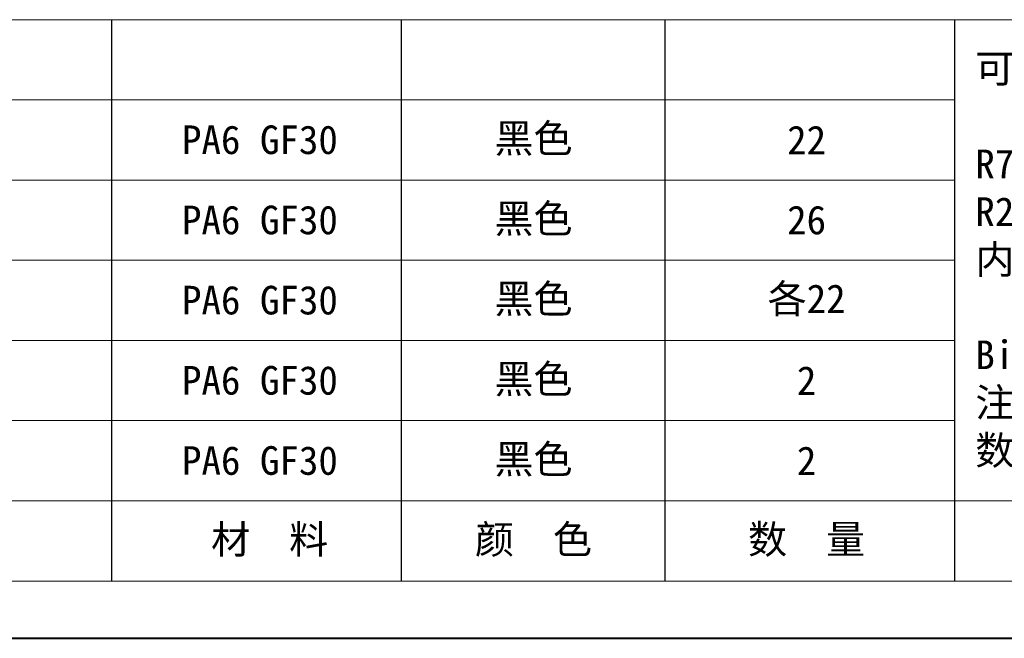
# Model space of a CAD drawing. Header units: millimetres. Extents: x 2517 to 3439, y -761 to -109.
# Tile 2 of 49: x 2757 to 2946, y -761 to -643. Entities that reach past the tile are written whole.
import ezdxf

# ---------------------------------------------------------------- set-up
doc = ezdxf.new("R2010")
doc.units = ezdxf.units.MM
doc.layers.add('标注线', color=7, linetype='Continuous', lineweight=15)
doc.styles.add('样式 6', font='仿宋_GB2312.ttf')

msp = doc.modelspace()

# ---------------------------------------------------------------- linework, layer by layer
at = {"color": 7, "lineweight": 15}
for p, q in [((2571.904, -642.757), (2936.375, -642.757)), ((2571.904, -658.128), (2936.375, -658.128)), ((2571.904, -673.498), (2936.375, -673.498)), ((2571.904, -688.869), (2936.375, -688.869)), ((2571.904, -704.24), (2936.375, -704.24)), ((2571.904, -719.61), (2936.375, -719.61)), ((2571.904, -734.981), (3033.024, -734.981))]:
    msp.add_line(p, q, dxfattribs=at)
at = {"color": 7}
for p, q in [((2774.788, -750.351), (2774.788, -642.757)), ((2830.323, -750.351), (2830.323, -642.757)), ((2880.84, -750.351), (2880.84, -642.757)), ((2936.375, -750.351), (2936.375, -642.757))]:
    msp.add_line(p, q, dxfattribs=at)
at = {"color": 7, "lineweight": 13}
for p, q in [((2936.375, -642.757), (3428.269, -642.757)), ((2571.904, -750.351), (3033.024, -750.351))]:
    msp.add_line(p, q, dxfattribs=at)
at = {"color": 7, "lineweight": 40}
msp.add_line((2517.008, -761.331), (3439.248, -761.331), dxfattribs=at)

# ---------------------------------------------------------------- texts
at = {"layer": '标注线', "color": 7, "lineweight": 18, "char_height": 3.95246, "style": '样式 6'}
for s, insert, width, attachment_point in [('{\\H1.389x;可选弯曲半径:\\P\\PR75  R100  R125  R150 \\PR225   \\P内  宽:\\P\\PBi38\\P注：可根据客户要求定制,\\P数量均以装配1m计算.}', (2940.302, -689.014), 118.75621, 4), ('{\\H1.389x;PA6 GF30}', (2803.171, -665.813), 31.12337, 5), ('{\\H1.389x;黑色}', (2855.601, -665.813), 26.34971, 5), ('{\\H1.389x;22}', (2907.962, -665.813), 26.34971, 5), ('{\\H1.389x;PA6 GF30}', (2803.171, -681.184), 31.12337, 5), ('{\\H1.389x;黑色}', (2855.601, -681.184), 26.34971, 5), ('{\\H1.389x;26}', (2907.962, -681.184), 26.34971, 5), ('{\\H1.389x;PA6 GF30}', (2803.171, -696.554), 31.12337, 5), ('{\\H1.389x;黑色}', (2855.601, -696.554), 26.34971, 5), ('{\\H1.389x;各22}', (2907.962, -696.554), 26.34971, 5), ('{\\H1.389x;PA6 GF30}', (2803.171, -711.925), 31.12337, 5), ('{\\H1.389x;黑色}', (2855.601, -711.925), 26.34971, 5), ('{\\H1.389x;2}', (2907.962, -711.925), 26.34971, 5), ('{\\H1.389x;PA6 GF30}', (2803.171, -727.295), 31.12337, 5), ('{\\H1.389x;黑色}', (2855.601, -727.295), 26.34971, 5), ('{\\H1.389x;2}', (2907.962, -727.295), 26.34971, 5), ('{\\H1.389x; 材  料}', (2803.171, -742.666), 31.12337, 5), ('{\\H1.389x;颜  色}', (2855.601, -742.666), 26.34971, 5), ('{\\H1.389x;数  量}', (2907.962, -742.666), 26.34971, 5)]:
    msp.add_mtext(s, dxfattribs=dict(at, insert=insert, width=width, attachment_point=attachment_point))

doc.saveas('drawing.dxf')
